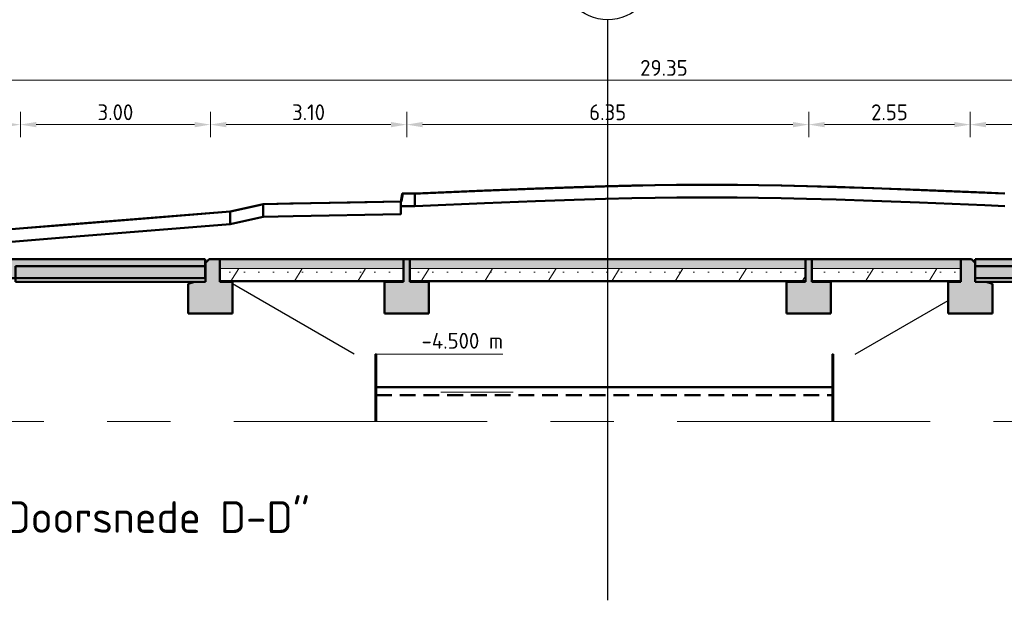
# Model space of a CAD drawing. Header units: metres. Extents: x 115954 to 115994, y 477007 to 477166.
# Tile 4 of 20: x 115963 to 115978, y 477035 to 477045. Entities that reach past the tile are written whole.
import ezdxf

# ---------------------------------------------------------------- set-up
doc = ezdxf.new("R2010")
doc.units = ezdxf.units.M
for name, pattern in [('DASHED2', [0.375, 0.25, -0.125]), ('Demolished', [0.0048, 0.0032, -0.0016]), ('Grid Line', [22.225, 12.7, -3.175, 3.175, -3.175]), ('Hidden_2_0', [4, 2, -2]), ('XX-AFBREEK', [7, 4, -1, 1, -1])]:
    doc.linetypes.add(name, pattern=pattern)
doc.layers.get('Defpoints').update_dxf_attribs({"lineweight": 25})
for name, color, linetype, lineweight in [('G_IMPT', 8, 'Continuous', 18), ('N-CO-BC-BETONVORM-AD', 252, 'Continuous', 18), ('N-CO-BC-BETONVORM-G', 50, 'Continuous', 13), ('N-CO-BC-BETONVORM-GD', 90, 'Continuous', 18), ('N-CO-BC-BETONVORM-GN', 10, 'Demolished', 18), ('N-CO-SC-STAALVORM-GD', 90, 'Continuous', 18), ('N-WE-GW-GROND_WERK-GD', 7, 'Continuous', 25), ('N-WE-GW-WATERGANG_WATERLIJN-GD', 150, 'Continuous', 50), ('N_WE_OG_TOPOGRAFIE_G', 7, 'Continuous', 35), ('N_WE_OG_TOPOGRAFIE_GD', 7, 'Continuous', 50), ('X-XX-AL-AFBREEKLIJN-G', 7, 'XX-AFBREEK', 18), ('X-XX-AL-CONSTRUCTIELIJN-G', 7, 'Continuous', 35), ('X-XX-AL-M', 7, 'Continuous', 18), ('X-XX-AL-VERWIJZING-S', 7, 'Continuous', 25), ('X-XX-AL-VERWIJZING_DOORSNEDE-M', 7, 'Continuous', 18), ('X_XX_AL_STRAMIENLIJN_G', 7, 'Continuous', 18)]:
    doc.layers.add(name, color=color, linetype=linetype, lineweight=lineweight)
doc.styles.add('NLCS-ISO', font='NLCS-ISO.ttf')
doc.styles.add('NLCS-ISO-M100-T25', font='NLCS-ISO.ttf', dxfattribs={"height": 0.25})
doc.styles.add('NLCS-ISO_I', font='txt', dxfattribs={"height": 250})
doc.dimstyles.new('NLCS-M100-T25-PIJL_L2_H2', dxfattribs={"dimscale": 0.1, "dimtxt": 2.5, "dimasz": 2.5, "dimexe": 2, "dimexo": 2, "dimgap": 0.7, "dimtad": 1, "dimzin": 0, "dimdsep": 46, "dimtxsty": 'NLCS-ISO-M100-T25', "dimcen": 0, "dimdle": 2, "dimclrd": 256, "dimclre": 256, "dimclrt": 256, "dimazin": 0, "dimtfac": 1, "dimtdec": 3, "dimtofl": 0, "dimtmove": 0, "dimatfit": 3, "dimfxl": 2, "dimfxlon": 1, "dimtfillclr": 256, "dimtolj": 1, "dimtzin": 0, "dimlwd": -1, "dimlwe": -1, "dimarcsym": 0})
pattern_1 = [(58.31, (0, 0), (-1.0372505, 0.640369), []), (58.31, (0, 0.74), (-1.0372505, 0.640369), []), (58.31, (0, 0.771), (-1.0372505, 0.640369), []), (58.31, (0, 0.801), (-1.0372505, 0.640369), [])]
pattern_2 = [(0, (0, 0), (0, 0.968), []), (174.93, (0.484, -0.484), (-0.241876, -2.726291), [1.369, -1.369]), (174.93, (0.726, -0.484), (-0.241876, -2.726291), [1.369, -1.369]), (174.93, (0.968, -0.484), (-0.241876, -2.726291), [1.369, -1.369])]

# ---------------------------------------------------------------- blocks, each defined once
blk = doc.blocks.new('SF_Landhoofdbalk - Verkeersbrug-1300459-Doorsnede D-D')
at = {"layer": 'N-CO-BC-BETONVORM-G', "lineweight": 35}
blk.add_hatch(color=256, dxfattribs=at).paths.add_polyline_path([(521.246, -3.86), (521.246, -3.36), (521.046, -3.36), (521.046, -3), (520.876, -3), (520.816, -3.06), (520.816, -3.36), (520.646, -3.36), (520.546, -3.39), (520.546, -3.86), (521.215, -3.86)], flags=0)
at = {"layer": 'N-CO-BC-BETONVORM-GD', "lineweight": 50}
for p, q in [((520.876, -3), (520.816, -3.06)), ((520.816, -3.06), (520.816, -3.36)), ((521.046, -3), (520.876, -3)), ((521.046, -3.36), (521.046, -3)), ((520.646, -3.36), (520.546, -3.39)), ((520.546, -3.39), (520.546, -3.86)), ((520.816, -3.36), (520.646, -3.36)), ((521.246, -3.36), (521.046, -3.36)), ((521.246, -3.86), (521.246, -3.36)), ((520.546, -3.86), (521.246, -3.86))]:
    blk.add_line(p, q, dxfattribs=at)
blk = doc.blocks.new('SF_Landhoofdbalk - Verkeersbrug-1300427-Doorsnede D-D')
at = {"layer": 'N-CO-BC-BETONVORM-G', "lineweight": 35}
blk.add_hatch(color=256, dxfattribs=at).paths.add_polyline_path([(532.546, -3.86), (533.246, -3.86), (533.246, -3.39), (533.146, -3.36), (532.976, -3.36), (532.976, -3.06), (532.916, -3), (532.746, -3), (532.746, -3.36), (532.546, -3.36), (532.546, -3.803)], flags=0)
at = {"layer": 'N-CO-BC-BETONVORM-GD', "lineweight": 50}
for p, q in [((532.916, -3), (532.746, -3)), ((532.746, -3), (532.746, -3.36)), ((532.976, -3.06), (532.916, -3)), ((532.976, -3.36), (532.976, -3.06)), ((532.746, -3.36), (532.546, -3.36)), ((532.546, -3.36), (532.546, -3.86)), ((533.146, -3.36), (532.976, -3.36)), ((533.246, -3.39), (533.146, -3.36)), ((533.246, -3.86), (533.246, -3.39)), ((532.546, -3.86), (533.246, -3.86))]:
    blk.add_line(p, q, dxfattribs=at)
blk = doc.blocks.new('SC_Sheet Pile_PU - PU12-10-10-1298068-Doorsnede D-D')
at = {"layer": 'N-CO-BC-BETONVORM-G', "lineweight": 18}
h = blk.add_hatch(dxfattribs=at)
h.set_pattern_fill('ACO-STAAL', color=256, style=0, pattern_type=2)
h.set_pattern_definition(pattern_1)
h.paths.add_polyline_path([(523.511, -5.565), (523.511, -4.5), (523.501, -4.5), (523.501, -5.565)], flags=0)
at = {"layer": 'N-CO-SC-STAALVORM-GD', "lineweight": 50}
for p, q in [((523.511, -4.5), (523.501, -4.5)), ((523.501, -4.5), (523.501, -5.565)), ((523.511, -5.565), (523.511, -4.5))]:
    blk.add_line(p, q, dxfattribs=at)
blk = doc.blocks.new('SC_Sheet Pile_PU - PU12-10-10-1298067-Doorsnede D-D')
at = {"layer": 'N-CO-BC-BETONVORM-G', "lineweight": 18}
h = blk.add_hatch(dxfattribs=at)
h.set_pattern_fill('ACO-STAAL', color=256, style=0, pattern_type=2)
h.set_pattern_definition(pattern_1)
h.paths.add_polyline_path([(530.729, -5.565), (530.729, -4.5), (530.719, -4.5), (530.719, -5.565)], flags=0)
at = {"layer": 'N-CO-SC-STAALVORM-GD', "lineweight": 50}
for p, q in [((530.729, -4.5), (530.719, -4.5)), ((530.719, -4.5), (530.719, -5.565)), ((530.729, -5.565), (530.729, -4.5))]:
    blk.add_line(p, q, dxfattribs=at)
blk = doc.blocks.new('GM_SLD_Wegontwerp - BH5593-RHD-DO-ZZ-M3-N-000004_SLD_Wegontwerp_dwg-1371346-Doorsnede D-D')
at = {"layer": 'G_IMPT'}
for p, q in [((526.641, -1.865), (526.622, -1.867)), ((527.134, -1.851), (527.119, -1.852)), ((527.552, -1.84), (527.541, -1.842)), ((527.922, -1.833), (527.914, -1.834)), ((528.261, -1.829), (528.256, -1.83)), ((528.583, -1.826), (528.581, -1.828)), ((529.217, -1.828), (529.221, -1.829)), ((529.551, -1.832), (529.557, -1.833)), ((529.91, -1.838), (529.92, -1.839)), ((530.312, -1.847), (530.326, -1.849)), ((530.781, -1.861), (530.799, -1.862)), ((524.123, -1.965), (524.135, -1.965)), ((524.135, -1.965), (524.123, -1.965)), ((524.251, -1.959), (524.21, -1.962)), ((525.223, -1.918), (525.191, -1.92)), ((526.029, -1.887), (526.005, -1.888)), ((531.353, -1.88), (531.376, -1.881)), ((532.093, -1.908), (532.122, -1.91)), ((533.125, -1.951), (533.164, -1.953)), ((533.429, -1.965), (533.44, -1.965)), ((533.44, -1.965), (533.429, -1.965)), ((521.731, -2.13), (521.738, -2.13)), ((521.738, -2.13), (521.731, -2.13)), ((522.203, -2.121), (522.143, -2.122)), ((523.902, -2.09), (523.912, -2.09)), ((523.912, -2.09), (523.902, -2.09)), ((524.123, -2.165), (524.135, -2.165)), ((524.123, -2.165), (524.135, -2.165)), ((524.21, -2.162), (524.251, -2.159)), ((525.191, -2.12), (525.223, -2.118)), ((526.005, -2.088), (526.029, -2.087)), ((526.622, -2.067), (526.641, -2.065)), ((527.119, -2.052), (527.134, -2.051)), ((527.541, -2.042), (527.552, -2.04)), ((527.914, -2.034), (527.922, -2.033)), ((528.256, -2.03), (528.261, -2.029)), ((528.581, -2.028), (528.583, -2.026)), ((529.221, -2.029), (529.217, -2.028)), ((529.557, -2.033), (529.551, -2.032)), ((529.92, -2.039), (529.91, -2.038)), ((530.326, -2.049), (530.312, -2.047)), ((530.799, -2.062), (530.781, -2.061)), ((531.376, -2.081), (531.353, -2.08)), ((532.122, -2.11), (532.093, -2.108)), ((533.164, -2.153), (533.125, -2.151)), ((533.429, -2.165), (533.44, -2.165)), ((533.429, -2.165), (533.44, -2.165)), ((521.208, -2.25), (521.215, -2.25)), ((521.215, -2.25), (521.208, -2.25)), ((521.731, -2.33), (521.738, -2.33)), ((521.731, -2.33), (521.738, -2.33)), ((522.143, -2.322), (522.203, -2.321)), ((523.902, -2.29), (523.912, -2.29)), ((518.513, -2.465), (518.421, -2.473)), ((521.215, -2.45), (521.208, -2.45)), ((521.208, -2.45), (521.215, -2.45)), ((518.421, -2.673), (518.513, -2.665))]:
    blk.add_line(p, q, dxfattribs=at)
at = {"layer": 'N-CO-BC-BETONVORM-GD', "lineweight": 50}
for p, q in [((526.641, -1.865), (526.029, -1.887)), ((527.134, -1.851), (526.641, -1.865)), ((527.552, -1.84), (527.134, -1.851)), ((527.922, -1.833), (527.552, -1.84)), ((528.261, -1.829), (527.922, -1.833)), ((528.583, -1.826), (528.261, -1.829)), ((528.898, -1.826), (528.583, -1.826)), ((529.217, -1.828), (528.898, -1.826)), ((529.551, -1.832), (529.217, -1.828)), ((529.91, -1.838), (529.551, -1.832)), ((530.312, -1.847), (529.91, -1.838)), ((530.781, -1.861), (530.312, -1.847)), ((531.353, -1.88), (530.781, -1.861)), ((523.924, -1.965), (523.902, -2.09)), ((524.068, -1.965), (523.924, -1.965)), ((524.123, -1.965), (524.068, -1.965)), ((524.251, -1.959), (524.123, -1.965)), ((524.123, -2.165), (524.123, -1.965)), ((524.123, -1.965), (524.123, -2.165)), ((525.223, -1.918), (524.251, -1.959)), ((526.029, -1.887), (525.223, -1.918)), ((532.093, -1.908), (531.353, -1.88)), ((533.125, -1.951), (532.093, -1.908)), ((533.44, -1.965), (533.125, -1.951)), ((521.731, -2.13), (521.208, -2.25)), ((522.203, -2.121), (521.731, -2.13)), ((521.731, -2.33), (521.731, -2.13)), ((521.731, -2.13), (521.731, -2.33)), ((523.902, -2.09), (522.203, -2.121)), ((523.902, -2.29), (523.902, -2.09)), ((523.902, -2.09), (523.902, -2.165)), ((523.902, -2.165), (524.068, -2.165)), ((524.068, -2.165), (524.123, -2.165)), ((524.123, -2.165), (524.251, -2.159)), ((524.251, -2.159), (525.223, -2.118)), ((525.223, -2.118), (526.029, -2.087)), ((526.029, -2.087), (526.641, -2.065)), ((526.641, -2.065), (527.134, -2.051)), ((527.134, -2.051), (527.552, -2.04)), ((527.552, -2.04), (527.922, -2.033)), ((527.922, -2.033), (528.261, -2.029)), ((528.261, -2.029), (528.583, -2.026)), ((528.583, -2.026), (528.898, -2.026)), ((528.898, -2.026), (529.217, -2.028)), ((529.217, -2.028), (529.551, -2.032)), ((529.551, -2.032), (529.91, -2.038)), ((529.91, -2.038), (530.312, -2.047)), ((530.312, -2.047), (530.781, -2.061)), ((530.781, -2.061), (531.353, -2.08)), ((531.353, -2.08), (532.093, -2.108)), ((532.093, -2.108), (533.125, -2.151)), ((533.125, -2.151), (533.44, -2.165)), ((521.208, -2.25), (518.513, -2.465)), ((521.208, -2.45), (521.208, -2.25)), ((521.208, -2.25), (521.208, -2.45)), ((521.208, -2.45), (521.731, -2.33)), ((521.731, -2.33), (522.203, -2.321)), ((522.203, -2.321), (523.902, -2.29)), ((518.513, -2.465), (515.042, -2.75)), ((518.513, -2.665), (521.208, -2.45)), ((515.042, -2.95), (518.513, -2.665))]:
    blk.add_line(p, q, dxfattribs=at)
blk = doc.blocks.new('GM_SLD_Wegontwerp - GM_SLD_Wegontwerp-1369578-Doorsnede D-D')
blk.add_blockref('GM_SLD_Wegontwerp - BH5593-RHD-DO-ZZ-M3-N-000004_SLD_Wegontwerp_dwg-1371346-Doorsnede D-D', (0, 0))
blk = doc.blocks.new('CIB_GM_ADP1_Stootplaat_ROK_DYN - Type 1 D250 L3000-1378421-Doorsnede D-D')
at = {"layer": 'N-CO-BC-BETONVORM-GN', "linetype": 'Continuous'}
h = blk.add_hatch(dxfattribs=at)
h.set_pattern_fill('ACO-SLOOPWERK', color=8, style=0, pattern_type=2)
h.set_pattern_definition(pattern_2)
h.paths.add_polyline_path([(535.838, -3.36), (535.976, -3.36), (535.976, -3.3), (532.976, -3.3), (532.976, -3.36), (535.524, -3.36)], flags=0)
at = {"layer": 'N-CO-BC-BETONVORM-GD', "color": 240, "lineweight": 50}
for p, q in [((535.976, -3.11), (532.976, -3.11)), ((532.976, -3.11), (532.976, -3.36)), ((535.976, -3.36), (535.976, -3.11)), ((532.976, -3.36), (535.976, -3.36))]:
    blk.add_line(p, q, dxfattribs=at)
blk = doc.blocks.new('CIB_GM_ADP1_Stootplaat_ROK_DYN - Type 1 D250 L3000-V30-Doorsnede D-D')
at = {"layer": 'N-CO-BC-BETONVORM-GN', "linetype": 'Continuous'}
h = blk.add_hatch(dxfattribs=at)
h.set_pattern_fill('ACO-SLOOPWERK', color=8, style=0, pattern_type=2)
h.set_pattern_definition(pattern_2)
h.paths.add_polyline_path([(520.816, -3.36), (520.816, -3.3), (517.816, -3.3), (517.816, -3.36), (520.771, -3.36)], flags=0)
at = {"layer": 'N-CO-BC-BETONVORM-GD', "color": 240, "lineweight": 50}
for p, q in [((517.816, -3.11), (517.816, -3.36)), ((520.816, -3.11), (517.816, -3.11)), ((520.816, -3.36), (520.816, -3.11)), ((517.816, -3.36), (520.816, -3.36))]:
    blk.add_line(p, q, dxfattribs=at)
blk = doc.blocks.new('DI_Afbreeklijn - Type 1-1372149-Doorsnede D-D')
at = {"layer": 'X-XX-AL-AFBREEKLIJN-G'}
blk.add_line((514.265, -5.565), (542.765, -5.565), dxfattribs=at)
blk = doc.blocks.new('Grid - 5_0_Bubble-119038-Doorsnede D-D')
at = {"layer": 'X_XX_AL_STRAMIENLIJN_G', "lineweight": 25}
blk.add_circle((527.171, 1.529), 0.75, dxfattribs=at)
blk = doc.blocks.new('*D162')
at = {"layer": 'Defpoints', "color": 0, "transparency": 16777216}
for p in [(115962.748, 477042.915), (115959.748, 477040.642), (115962.748, 477040.642)]:
    blk.add_point(p, dxfattribs=at)
at = {"layer": 'X-XX-AL-VERWIJZING_DOORSNEDE-M', "transparency": 16777216}
for p, q in [((115959.748, 477042.715), (115959.748, 477043.115)), ((115962.748, 477042.715), (115962.748, 477043.115)), ((115959.998, 477042.915), (115962.498, 477042.915))]:
    blk.add_line(p, q, dxfattribs=at)
for points in [[(115959.998, 477042.957), (115959.998, 477042.873), (115959.748, 477042.915)], [(115962.498, 477042.957), (115962.498, 477042.873), (115962.748, 477042.915)]]:
    blk.add_solid(points, dxfattribs=at)
at = {"layer": 'X-XX-AL-VERWIJZING_DOORSNEDE-M', "transparency": 16777216, "insert": (115961.248, 477043.11), "char_height": 0.25, "width": 0.2756, "attachment_point": 5, "style": 'NLCS-ISO-M100-T25'}
blk.add_mtext('\\A1;3.00', dxfattribs=at)
blk = doc.blocks.new('*D163')
at = {"layer": 'Defpoints', "color": 0, "transparency": 16777216}
for p in [(115965.748, 477042.915), (115962.748, 477040.642), (115965.748, 477040.092)]:
    blk.add_point(p, dxfattribs=at)
at = {"layer": 'X-XX-AL-VERWIJZING_DOORSNEDE-M', "transparency": 16777216}
for p, q in [((115962.748, 477042.715), (115962.748, 477043.115)), ((115965.748, 477042.715), (115965.748, 477043.115)), ((115962.998, 477042.915), (115965.498, 477042.915))]:
    blk.add_line(p, q, dxfattribs=at)
for points in [[(115962.998, 477042.957), (115962.998, 477042.873), (115962.748, 477042.915)], [(115965.498, 477042.957), (115965.498, 477042.873), (115965.748, 477042.915)]]:
    blk.add_solid(points, dxfattribs=at)
at = {"layer": 'X-XX-AL-VERWIJZING_DOORSNEDE-M', "transparency": 16777216, "insert": (115964.248, 477043.11), "char_height": 0.25, "width": 0.2756, "attachment_point": 5, "style": 'NLCS-ISO-M100-T25'}
blk.add_mtext('\\A1;3.00', dxfattribs=at)
blk = doc.blocks.new('*D164')
at = {"layer": 'Defpoints', "color": 0, "transparency": 16777216}
for p in [(115968.848, 477042.915), (115965.748, 477040.092), (115968.848, 477040.092)]:
    blk.add_point(p, dxfattribs=at)
at = {"layer": 'X-XX-AL-VERWIJZING_DOORSNEDE-M', "transparency": 16777216}
for p, q in [((115965.748, 477042.715), (115965.748, 477043.115)), ((115968.848, 477042.715), (115968.848, 477043.115)), ((115965.998, 477042.915), (115968.598, 477042.915))]:
    blk.add_line(p, q, dxfattribs=at)
for points in [[(115965.998, 477042.957), (115965.998, 477042.873), (115965.748, 477042.915)], [(115968.598, 477042.957), (115968.598, 477042.873), (115968.848, 477042.915)]]:
    blk.add_solid(points, dxfattribs=at)
at = {"layer": 'X-XX-AL-VERWIJZING_DOORSNEDE-M', "transparency": 16777216, "insert": (115967.298, 477043.11), "char_height": 0.25, "width": 0.25512, "attachment_point": 5, "style": 'NLCS-ISO-M100-T25'}
blk.add_mtext('\\A1;3.10', dxfattribs=at)
blk = doc.blocks.new('*D165')
at = {"layer": 'Defpoints', "color": 0, "transparency": 16777216}
for p in [(115975.198, 477042.915), (115968.848, 477040.092), (115975.198, 477040.092)]:
    blk.add_point(p, dxfattribs=at)
at = {"layer": 'X-XX-AL-VERWIJZING_DOORSNEDE-M', "transparency": 16777216}
for p, q in [((115968.848, 477042.715), (115968.848, 477043.115)), ((115975.198, 477042.715), (115975.198, 477043.115)), ((115969.098, 477042.915), (115974.948, 477042.915))]:
    blk.add_line(p, q, dxfattribs=at)
for points in [[(115969.098, 477042.957), (115969.098, 477042.873), (115968.848, 477042.915)], [(115974.948, 477042.957), (115974.948, 477042.873), (115975.198, 477042.915)]]:
    blk.add_solid(points, dxfattribs=at)
at = {"layer": 'X-XX-AL-VERWIJZING_DOORSNEDE-M', "transparency": 16777216, "insert": (115972.023, 477043.11), "char_height": 0.25, "width": 0.2756, "attachment_point": 5, "style": 'NLCS-ISO-M100-T25'}
blk.add_mtext('\\A1;6.35', dxfattribs=at)
blk = doc.blocks.new('*D166')
at = {"layer": 'Defpoints', "color": 0, "transparency": 16777216}
for p in [(115977.748, 477042.915), (115975.198, 477040.092), (115977.748, 477040.092)]:
    blk.add_point(p, dxfattribs=at)
at = {"layer": 'X-XX-AL-VERWIJZING_DOORSNEDE-M', "transparency": 16777216}
for p, q in [((115975.198, 477042.715), (115975.198, 477043.115)), ((115977.748, 477042.715), (115977.748, 477043.115)), ((115975.448, 477042.915), (115977.498, 477042.915))]:
    blk.add_line(p, q, dxfattribs=at)
for points in [[(115975.448, 477042.957), (115975.448, 477042.873), (115975.198, 477042.915)], [(115977.498, 477042.957), (115977.498, 477042.873), (115977.748, 477042.915)]]:
    blk.add_solid(points, dxfattribs=at)
at = {"layer": 'X-XX-AL-VERWIJZING_DOORSNEDE-M', "transparency": 16777216, "insert": (115976.473, 477043.11), "char_height": 0.25, "width": 0.2756, "attachment_point": 5, "style": 'NLCS-ISO-M100-T25'}
blk.add_mtext('\\A1;2.55', dxfattribs=at)
blk = doc.blocks.new('*D167')
at = {"layer": 'Defpoints', "color": 0, "transparency": 16777216}
for p in [(115980.748, 477042.915), (115980.748, 477040.642), (115977.748, 477040.092)]:
    blk.add_point(p, dxfattribs=at)
at = {"layer": 'X-XX-AL-VERWIJZING_DOORSNEDE-M', "transparency": 16777216}
for p, q in [((115977.748, 477042.715), (115977.748, 477043.115)), ((115980.748, 477042.715), (115980.748, 477043.115)), ((115977.998, 477042.915), (115980.498, 477042.915))]:
    blk.add_line(p, q, dxfattribs=at)
for points in [[(115977.998, 477042.957), (115977.998, 477042.873), (115977.748, 477042.915)], [(115980.498, 477042.957), (115980.498, 477042.873), (115980.748, 477042.915)]]:
    blk.add_solid(points, dxfattribs=at)
at = {"layer": 'X-XX-AL-VERWIJZING_DOORSNEDE-M', "transparency": 16777216, "insert": (115979.248, 477043.11), "char_height": 0.25, "width": 0.2756, "attachment_point": 5, "style": 'NLCS-ISO-M100-T25'}
blk.add_mtext('\\A1;3.00', dxfattribs=at)
blk = doc.blocks.new('*D170')
at = {"layer": 'Defpoints', "color": 0, "transparency": 16777216}
for p in [(115958.239, 477043.615), (115958.239, 477040.792), (115987.584, 477040.792)]:
    blk.add_point(p, dxfattribs=at)
at = {"layer": 'X-XX-AL-VERWIJZING_DOORSNEDE-M', "transparency": 16777216}
for p, q in [((115958.239, 477043.415), (115958.239, 477043.815)), ((115987.584, 477043.415), (115987.584, 477043.815)), ((115987.334, 477043.615), (115958.489, 477043.615))]:
    blk.add_line(p, q, dxfattribs=at)
for points in [[(115958.489, 477043.657), (115958.489, 477043.573), (115958.239, 477043.615)], [(115987.334, 477043.657), (115987.334, 477043.573), (115987.584, 477043.615)]]:
    blk.add_solid(points, dxfattribs=at)
at = {"layer": 'X-XX-AL-VERWIJZING_DOORSNEDE-M', "transparency": 16777216, "insert": (115972.911, 477043.81), "char_height": 0.25, "width": 0.35382, "attachment_point": 5, "style": 'NLCS-ISO-M100-T25'}
blk.add_mtext('\\A1;29.35', dxfattribs=at)
blk = doc.blocks.new('SAL-VERWIJZING_ONDERSCHRIFT-SO')
at = {"linetype": 'Continuous', "style": 'NLCS-ISO'}
blk.add_text('SCHAAL 1 :', height=2.5, dxfattribs=at).set_placement((0, -3.75))
at = {"style": 'NLCS-ISO'}
for tag, p, height in [('OMSCHRIJVING', (0, 1.25), 5), ('SCHAAL', (18.15, -3.75), 2.5)]:
    blk.add_attdef(tag, p, '', height=height, dxfattribs=at)

msp = doc.modelspace()

# ---------------------------------------------------------------- hatches: boundary and pattern name
at = {"layer": 'N-CO-BC-BETONVORM-AD', "lineweight": 35}
for points in [[(115958.239, 477040.492), (115965.668, 477040.492), (115965.668, 477040.792), (115958.239, 477040.792), (115958.239, 477040.495)], [(115977.828, 477040.492), (115987.584, 477040.492), (115987.584, 477040.792), (115977.828, 477040.792)]]:
    msp.add_hatch(color=256, dxfattribs=at).paths.add_polyline_path(points, flags=0)
at = {"layer": 'N-CO-BC-BETONVORM-AD'}
h = msp.add_hatch(color=256, dxfattribs=at)
h.paths.add_polyline_path([(115977.598, 477040.642), (115977.598, 477040.792), (115975.248, 477040.792), (115975.248, 477040.642), (115976.975, 477040.642)], flags=0)
h.paths.add_polyline_path([(115965.898, 477040.642), (115968.798, 477040.642), (115968.798, 477040.792), (115965.898, 477040.792), (115965.898, 477040.682)], flags=0)
h.paths.add_polyline_path([(115975.114, 477040.642), (115975.148, 477040.642), (115975.148, 477040.792), (115968.898, 477040.792), (115968.898, 477040.642), (115975.038, 477040.642)], flags=0)
at = {"layer": 'N-CO-BC-BETONVORM-AD', "lineweight": 35}
h = msp.add_hatch(color=256, dxfattribs=at)
h.paths.add_polyline_path([(115968.798, 477040.432), (115968.898, 477040.432), (115968.898, 477040.792), (115968.798, 477040.792), (115968.798, 477040.442)], flags=0)
h.paths.add_polyline_path([(115975.248, 477040.432), (115975.248, 477040.792), (115975.148, 477040.792), (115975.148, 477040.432), (115975.179, 477040.432)], flags=0)
at = {"layer": 'N-CO-BC-BETONVORM-AD'}
h = msp.add_hatch(dxfattribs=at)
h.set_pattern_fill('ACO-BETON_PREFAB', color=256, style=0, pattern_type=2)
h.set_pattern_definition([(58.31, (115444.85275, 477043.7919), (-0.7258201, 0.4481006), []), (0, (115444.85275, 477043.7919), (0, 0.229), [0, -0.229])])
h.paths.add_polyline_path([(115972.05, 477040.442), (115975.148, 477040.442), (115975.148, 477040.642), (115968.898, 477040.642), (115968.898, 477040.442), (115971.972, 477040.442)], flags=0)
h.paths.add_polyline_path([(115977.598, 477040.442), (115977.598, 477040.642), (115975.248, 477040.642), (115975.248, 477040.442), (115976.975, 477040.442)], flags=0)
h.paths.add_polyline_path([(115966.129, 477040.442), (115968.798, 477040.442), (115968.798, 477040.642), (115965.898, 477040.642), (115965.898, 477040.442), (115966.068, 477040.442)], flags=0)
at = {"layer": 'N-CO-BC-BETONVORM-G'}
for points in [[(115968.498, 477039.932), (115969.198, 477039.932), (115969.198, 477040.432), (115968.498, 477040.432), (115968.498, 477039.989)], [(115974.848, 477039.932), (115975.548, 477039.932), (115975.548, 477040.432), (115974.848, 477040.432), (115974.848, 477039.989)]]:
    msp.add_hatch(color=256, dxfattribs=at).paths.add_polyline_path(points, flags=0)

# ---------------------------------------------------------------- linework, layer by layer
at = {"layer": 'N-CO-BC-BETONVORM-GD', "lineweight": 50}
for p, q in [((115965.668, 477040.792), (115959.187, 477040.792)), ((115965.668, 477040.492), (115965.668, 477040.792)), ((115965.898, 477040.792), (115965.898, 477040.442)), ((115977.598, 477040.792), (115965.898, 477040.792)), ((115968.798, 477040.792), (115968.798, 477040.432)), ((115968.898, 477040.432), (115968.898, 477040.792)), ((115975.148, 477040.792), (115975.148, 477040.432)), ((115975.248, 477040.432), (115975.248, 477040.792)), ((115977.598, 477040.442), (115977.598, 477040.792)), ((115987.584, 477040.792), (115977.828, 477040.792)), ((115977.828, 477040.792), (115977.828, 477040.492)), ((115958.239, 477040.492), (115965.668, 477040.492)), ((115965.898, 477040.442), (115968.798, 477040.442)), ((115968.798, 477040.432), (115968.498, 477040.432)), ((115968.498, 477040.432), (115968.498, 477039.932)), ((115968.898, 477040.442), (115975.148, 477040.442)), ((115969.198, 477040.432), (115968.898, 477040.432)), ((115969.198, 477039.932), (115969.198, 477040.432)), ((115975.148, 477040.432), (115974.848, 477040.432)), ((115974.848, 477040.432), (115974.848, 477039.932)), ((115975.248, 477040.442), (115977.598, 477040.442)), ((115975.548, 477040.432), (115975.248, 477040.432)), ((115975.548, 477039.932), (115975.548, 477040.432)), ((115977.828, 477040.492), (115987.584, 477040.492)), ((115968.498, 477039.932), (115969.198, 477039.932)), ((115974.848, 477039.932), (115975.548, 477039.932))]:
    msp.add_line(p, q, dxfattribs=at)
at = {"layer": 'N-CO-BC-BETONVORM-GD', "lineweight": 13}
for p, q in [((115968.798, 477040.642), (115965.898, 477040.642)), ((115975.148, 477040.642), (115968.898, 477040.642)), ((115977.598, 477040.642), (115975.248, 477040.642))]:
    msp.add_line(p, q, dxfattribs=at)
at = {"layer": 'N-WE-GW-GROND_WERK-GD'}
for p, q in [((115968.018, 477039.292), (115966.098, 477040.4)), ((115975.933, 477039.292), (115977.398, 477040.138))]:
    msp.add_line(p, q, dxfattribs=at)
at = {"layer": 'N-WE-GW-WATERGANG_WATERLIJN-GD'}
msp.add_line((115968.363, 477038.772), (115975.571, 477038.772), dxfattribs=at)
at = {"layer": 'N-WE-GW-WATERGANG_WATERLIJN-GD', "linetype": 'DASHED2'}
msp.add_line((115968.363, 477038.642), (115975.571, 477038.642), dxfattribs=at)
at = {"layer": 'N_WE_OG_TOPOGRAFIE_G'}
for p, q in [((115971.972, 477041.94), (115972.394, 477041.95)), ((115972.394, 477041.95), (115972.767, 477041.958)), ((115972.767, 477041.958), (115973.109, 477041.962)), ((115973.434, 477041.964), (115973.109, 477041.962)), ((115973.434, 477041.964), (115973.752, 477041.965)), ((115973.752, 477041.965), (115974.074, 477041.963)), ((115974.074, 477041.963), (115974.41, 477041.959)), ((115974.41, 477041.959), (115974.773, 477041.953)), ((115974.773, 477041.953), (115975.179, 477041.943)), ((115968.766, 477041.712), (115968.787, 477041.827)), ((115968.798, 477041.827), (115968.787, 477041.827)), ((115968.787, 477041.827), (115968.788, 477041.827)), ((115968.798, 477041.827), (115968.879, 477041.827)), ((115968.879, 477041.827), (115968.976, 477041.827)), ((115968.988, 477041.827), (115969.063, 477041.83)), ((115969.005, 477041.827), (115968.988, 477041.827)), ((115969.005, 477041.827), (115969.023, 477041.827)), ((115969.063, 477041.83), (115970.044, 477041.872)), ((115970.044, 477041.872), (115970.857, 477041.903)), ((115970.857, 477041.903), (115971.474, 477041.925)), ((115971.474, 477041.925), (115971.972, 477041.94)), ((115975.179, 477041.943), (115975.651, 477041.93)), ((115975.651, 477041.93), (115976.228, 477041.91)), ((115976.228, 477041.91), (115976.975, 477041.882)), ((115976.975, 477041.882), (115978.016, 477041.839)), ((115978.016, 477041.839), (115978.281, 477041.827)), ((115978.246, 477041.827), (115978.281, 477041.827)), ((115966.497, 477041.64), (115966.068, 477041.542)), ((115966.584, 477041.66), (115966.497, 477041.64)), ((115966.591, 477041.662), (115966.996, 477041.67)), ((115966.996, 477041.67), (115967.958, 477041.687)), ((115968.754, 477041.702), (115967.958, 477041.687)), ((115968.766, 477041.712), (115968.765, 477041.702)), ((115966.061, 477041.541), (115964.72, 477041.435)), ((115963.274, 477041.319), (115964.72, 477041.435)), ((115960.245, 477041.072), (115963.274, 477041.319))]:
    msp.add_line(p, q, dxfattribs=at)
at = {"layer": 'N_WE_OG_TOPOGRAFIE_GD'}
for p, q in [((115972.394, 477041.95), (115971.972, 477041.94)), ((115972.767, 477041.958), (115972.394, 477041.95)), ((115973.109, 477041.962), (115972.767, 477041.958)), ((115973.434, 477041.964), (115973.109, 477041.962)), ((115973.752, 477041.965), (115973.434, 477041.964)), ((115974.074, 477041.963), (115973.752, 477041.965)), ((115974.41, 477041.959), (115974.074, 477041.963)), ((115974.773, 477041.953), (115974.41, 477041.959)), ((115975.178, 477041.943), (115974.773, 477041.953)), ((115968.787, 477041.827), (115968.766, 477041.712)), ((115969.063, 477041.83), (115968.988, 477041.827)), ((115970.044, 477041.872), (115969.066, 477041.83)), ((115970.857, 477041.903), (115970.046, 477041.872)), ((115971.474, 477041.925), (115970.858, 477041.904)), ((115971.972, 477041.94), (115971.475, 477041.925)), ((115975.651, 477041.93), (115975.179, 477041.943)), ((115976.227, 477041.91), (115975.651, 477041.93)), ((115976.973, 477041.882), (115976.228, 477041.91)), ((115978.014, 477041.839), (115976.975, 477041.882)), ((115978.281, 477041.827), (115978.016, 477041.839)), ((115966.497, 477041.64), (115966.068, 477041.542)), ((115966.584, 477041.66), (115966.497, 477041.64)), ((115966.996, 477041.67), (115966.591, 477041.662)), ((115967.958, 477041.687), (115967.011, 477041.67)), ((115968.754, 477041.702), (115967.958, 477041.687)), ((115968.766, 477041.712), (115968.765, 477041.702)), ((115966.061, 477041.541), (115964.72, 477041.435)), ((115964.72, 477041.435), (115963.282, 477041.32)), ((115963.274, 477041.319), (115962.866, 477041.286))]:
    msp.add_line(p, q, dxfattribs=at)
at = {"layer": 'X-XX-AL-M'}
for p, q in [((115968.363, 477039.292), (115970.366, 477039.292)), ((115970.366, 477039.292), (115969.053, 477039.292)), ((115969.39, 477038.692), (115970.532, 477038.692))]:
    msp.add_line(p, q, dxfattribs=at)
at = {"layer": 'X_XX_AL_STRAMIENLIJN_G', "linetype": 'Grid Line', "lineweight": 25}
msp.add_line((115972.023, 477035.407), (115972.023, 477044.571), dxfattribs=at)

# ---------------------------------------------------------------- block references
at = {"layer": 'N-CO-BC-BETONVORM-G', "lineweight": 18}
msp.add_blockref('GM_SLD_Wegontwerp - GM_SLD_Wegontwerp-1369578-Doorsnede D-D', (115444.853, 477043.792), dxfattribs=at)
at = {"layer": 'N-CO-BC-BETONVORM-G', "lineweight": 35}
for name in ['SF_Landhoofdbalk - Verkeersbrug-1300459-Doorsnede D-D', 'SF_Landhoofdbalk - Verkeersbrug-1300427-Doorsnede D-D', 'SC_Sheet Pile_PU - PU12-10-10-1298068-Doorsnede D-D', 'SC_Sheet Pile_PU - PU12-10-10-1298067-Doorsnede D-D']:
    msp.add_blockref(name, (115444.853, 477043.792), dxfattribs=at)
at = {"layer": 'N-CO-BC-BETONVORM-G', "color": 20, "linetype": 'Hidden_2_0', "lineweight": 25}
for name in ['CIB_GM_ADP1_Stootplaat_ROK_DYN - Type 1 D250 L3000-V30-Doorsnede D-D', 'CIB_GM_ADP1_Stootplaat_ROK_DYN - Type 1 D250 L3000-1378421-Doorsnede D-D']:
    msp.add_blockref(name, (115444.853, 477043.792), dxfattribs=at)
at = {"layer": 'X-XX-AL-CONSTRUCTIELIJN-G'}
msp.add_blockref('DI_Afbreeklijn - Type 1-1372149-Doorsnede D-D', (115444.853, 477043.792), dxfattribs=at)
at = {"layer": 'X-XX-AL-VERWIJZING-S', "xscale": 0.1, "yscale": 0.1, "zscale": 0.1}
msp.add_blockref('SAL-VERWIJZING_ONDERSCHRIFT-SO', (115955.37, 477036.346), dxfattribs=at).add_auto_attribs({'OMSCHRIJVING': 'Brug Aalsmeerderweg- Doorsnede D-D"', 'SCHAAL': '100'})
at = {"layer": 'X_XX_AL_STRAMIENLIJN_G', "lineweight": 25}
msp.add_blockref('Grid - 5_0_Bubble-119038-Doorsnede D-D', (115444.853, 477043.792), dxfattribs=at)

# ---------------------------------------------------------------- texts
at = {"layer": 'X-XX-AL-M', "insert": (115969.083, 477039.628), "char_height": 0.25, "width": 1.60936, "attachment_point": 1, "line_spacing_factor": 1.135194, "style": 'NLCS-ISO_I'}
msp.add_mtext('-4.500 m', dxfattribs=at)

# ---------------------------------------------------------------- dimensions: what is measured, and where the dimension line sits
at = {"layer": 'X-XX-AL-VERWIJZING_DOORSNEDE-M'}
for base, p1, p2, picture, middle in [((115958.2388, 477043.6149), (115987.584, 477040.7919), (115958.2388, 477040.7919), '*D170', (115972.9114, 477043.8099)), ((115962.748, 477042.915), (115959.748, 477040.642), (115962.748, 477040.642), '*D162', (115961.248, 477043.11)), ((115965.748, 477042.915), (115962.748, 477040.642), (115965.748, 477040.092), '*D163', (115964.248, 477043.11)), ((115968.848, 477042.915), (115965.748, 477040.092), (115968.848, 477040.092), '*D164', (115967.298, 477043.11)), ((115975.198, 477042.915), (115968.848, 477040.092), (115975.198, 477040.092), '*D165', (115972.023, 477043.11)), ((115977.748, 477042.915), (115975.198, 477040.092), (115977.748, 477040.092), '*D166', (115976.473, 477043.11)), ((115980.748, 477042.915), (115977.748, 477040.092), (115980.748, 477040.642), '*D167', (115979.248, 477043.11))]:
    dim = msp.add_linear_dim(base=base, p1=p1, p2=p2, dimstyle='NLCS-M100-T25-PIJL_L2_H2', dxfattribs=at)
    dim.commit()
    dim.dimension.update_dxf_attribs({"geometry": picture, "text_midpoint": middle})

doc.saveas('drawing.dxf')
